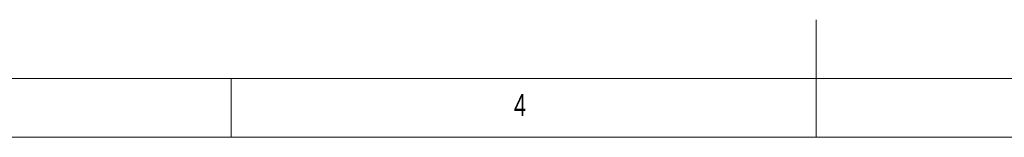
# Model space of a CAD drawing. Header units: inches. Extents: x 0.2 to 16.3, y 0.2 to 11.5.
# Tile 37 of 65: x 5.6 to 8.9, y 0.2 to 0.6. Entities that reach past the tile are written whole.
import ezdxf

# ---------------------------------------------------------------- set-up
doc = ezdxf.new("R2010")
doc.units = ezdxf.units.IN
doc.header["$MEASUREMENT"] = 0
doc.styles.add('SLDTEXTSTYLE0', font='TXT', dxfattribs={"width": 0.75})

msp = doc.modelspace()

# ---------------------------------------------------------------- linework, layer by layer
at = {"color": 7, "linetype": 'Continuous', "lineweight": 0}
for p, q in [((8.2677, 0.1969), (8.2677, 0.5906)), ((0.3937, 0.3937), (8.9685, 0.3937)), ((6.2992, 0.1969), (6.2992, 0.3937)), ((0.1969, 0.1969), (16.3386, 0.1969))]:
    msp.add_line(p, q, dxfattribs=at)

# ---------------------------------------------------------------- texts
at = {"color": 7, "linetype": 'Continuous', "lineweight": 0, "insert": (7.2507, 0.3413), "char_height": 0.0729, "attachment_point": 1, "style": 'SLDTEXTSTYLE0'}
msp.add_mtext('4', dxfattribs=at)

doc.saveas('drawing.dxf')
